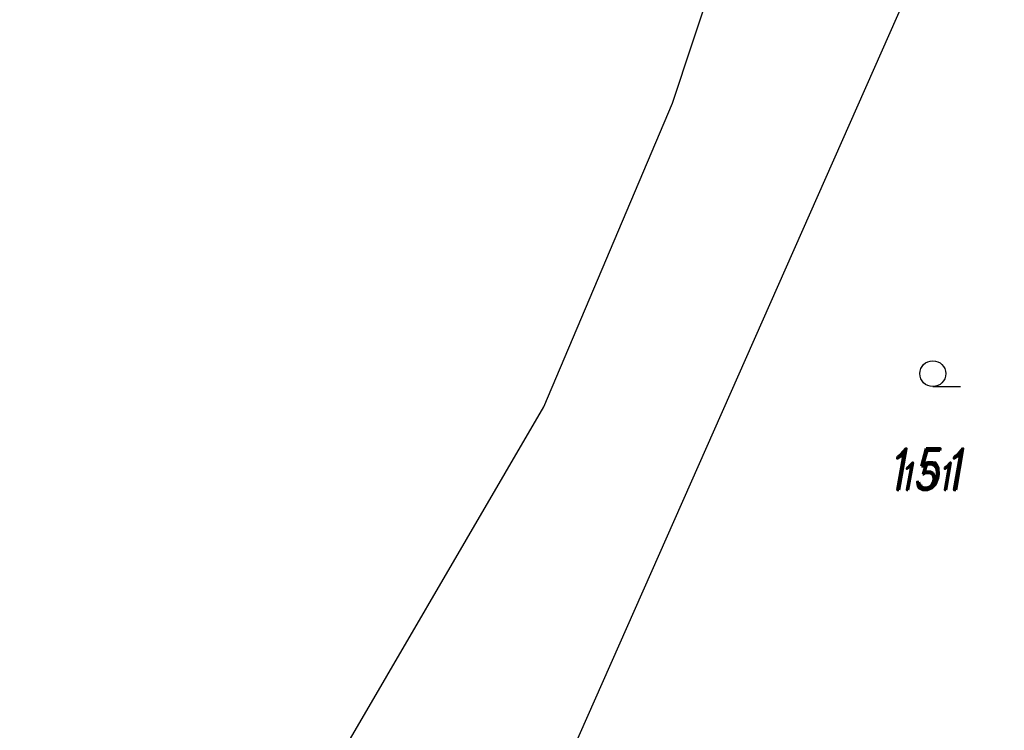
# Model space of a CAD drawing. Header units: feet. Extents: x -783217 to -782936, y -1044805 to -1043930.
# Tile 40 of 81: x -783087 to -783059, y -1044479 to -1044458. Entities that reach past the tile are written whole.
import ezdxf
from ezdxf.enums import TextEntityAlignment as Align

# ---------------------------------------------------------------- set-up
doc = ezdxf.new("R2010")
doc.units = ezdxf.units.FT
doc.header["$MEASUREMENT"] = 0
doc.layers.add('KN_hranice pozemků', color=140, linetype='Continuous', lineweight=30)
for name, color, linetype in [('KN_POZEMKY 500', 140, 'Continuous'), ('KN_značky kultur', 7, 'Continuous'), ('KN_čísla pozemků', 140, 'Continuous'), ('S_optický zaměřený', 200, 'SDELSPOJO')]:
    doc.layers.add(name, color=color, linetype=linetype)
doc.styles.add('RomanD', font='romand.shx', dxfattribs={"width": 0.7, "oblique": 10})
doc.linetypes.add('SDELSPOJO', pattern='A,7,-6,[31,civil.shx,S=1,R=0,X=0,Y=0],-6', length=19)

# ---------------------------------------------------------------- blocks, each defined once
blk = doc.blocks.new('3.04')
at = {"layer": 'KN_značky kultur', "linetype": 'Continuous'}
blk.add_line((0, 0), (1.6, 0), dxfattribs=at)
blk.add_circle((0, 0.75), 0.75, dxfattribs=at)

msp = doc.modelspace()

# ---------------------------------------------------------------- linework, layer by layer
at = {"layer": 'KN_hranice pozemků', "linetype": 'Continuous'}
msp.add_line((-783077.09, -1044492.64), (-783057.39, -1044448.07), dxfattribs=at)
at = {"layer": 'S_optický zaměřený', "ltscale": 0.2, "flags": 128}
msp.add_lwpolyline([(-783087.4, -1044498.42), (-783082.92, -1044491.45), (-783080.85, -1044487.57), (-783078.99, -1044481.38), (-783072.19, -1044469.71), (-783068.46, -1044460.89), (-783066.11, -1044453.79), (-783065.06, -1044449.69), (-783064.51, -1044439.64), (-783065.16, -1044426.51), (-783066.6, -1044415.73), (-783068.87, -1044405.47), (-783073.53, -1044397.87), (-783076.12, -1044392.35), (-783072.33, -1044389.02), (-783068.5, -1044387.07), (-783065.32, -1044381.23), (-783061.3, -1044380.11), (-783058.88, -1044379.78)], dxfattribs=at)

# ---------------------------------------------------------------- block references
at = {"layer": 'KN_značky kultur', "linetype": 'Continuous', "xscale": 0.5, "yscale": 0.5}
msp.add_blockref('3.04', (-783060.91, -1044469.12), dxfattribs=at)

# ---------------------------------------------------------------- texts
at = {"layer": 'KN_POZEMKY 500', "linetype": 'Continuous', "style": 'RomanD', "oblique": 10, "width": 0.8}
msp.add_text('151', height=1.2, dxfattribs=at).set_placement((-783061.11, -1044472.12), align=Align.CENTER)
at = {"layer": 'KN_čísla pozemků', "linetype": 'Continuous', "style": 'RomanD', "oblique": 10, "width": 0.8}
msp.add_text('151', height=0.8, dxfattribs=at).set_placement((-783061.11, -1044472.12), align=Align.CENTER)

doc.saveas('drawing.dxf')
